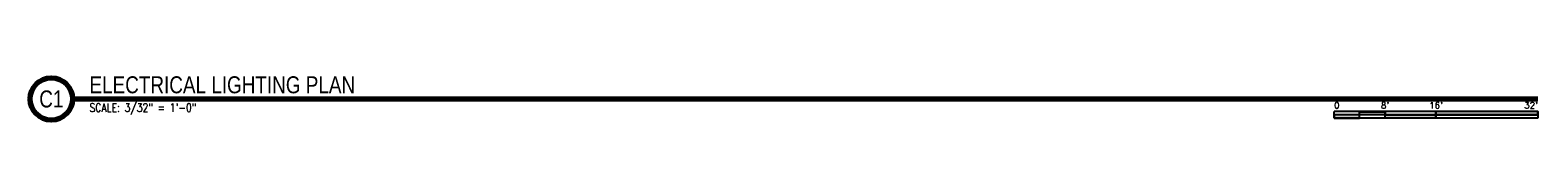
# Model space of a CAD drawing. Header units: inches. Extents: x -183 to 2659, y 476 to 2960.
# Tile 2 of 2: x -183 to 2659, y 2876 to 2960. Entities that reach past the tile are written whole.
import ezdxf
from ezdxf.enums import TextEntityAlignment as Align

# ---------------------------------------------------------------- set-up
doc = ezdxf.new("R2010")
doc.units = ezdxf.units.IN
doc.header["$MEASUREMENT"] = 0
doc.layers.add('E-ANNO-SYMB', color=2, linetype='Continuous')
doc.layers.add('S-ANNO-SYMB', color=2, linetype='Continuous')
doc.styles.add('Annotative', font='romans.shx', dxfattribs={"width": 0.8, "height": 0.125})
doc.styles.add('Arial', font='romans.shx', dxfattribs={"width": 0.8})
doc.styles.add('TITLES', font='swiss.ttf')

# ---------------------------------------------------------------- blocks, each defined once
blk = doc.blocks.new('*U5')
for points in [[(-2.625, -0.188), (-2.25, -0.188), (-2.25, -0.234), (-2.625, -0.234)], [(-1.5, -0.234), (0, -0.234), (0, -0.187), (-1.5, -0.187)], [(-3, -0.281), (-2.625, -0.281), (-2.625, -0.234), (-3, -0.234)], [(-2.25, -0.235), (-1.5, -0.235), (-1.5, -0.281), (-2.25, -0.281)]]:
    blk.add_hatch(color=256).paths.add_polyline_path(points)
for p, q in [((0, -0.187), (-3, -0.187)), ((-3, -0.281), (-3, -0.187)), ((-2.625, -0.281), (-2.625, -0.188)), ((-2.25, -0.281), (-2.25, -0.188)), ((-1.5, -0.281), (-1.5, -0.188)), ((0, -0.187), (0, -0.281)), ((0, -0.234), (-3, -0.234)), ((0, -0.281), (-3, -0.281))]:
    blk.add_line(p, q)
at = {"flags": 128}
for points in [[(-2.625, -0.188), (-2.25, -0.188), (-2.25, -0.234), (-2.625, -0.234), (-2.625, -0.188)], [(-1.5, -0.234), (0, -0.234), (0, -0.187), (-1.5, -0.187), (-1.5, -0.234)], [(-3, -0.281), (-2.625, -0.281), (-2.625, -0.234), (-3, -0.234), (-3, -0.281)], [(-2.25, -0.235), (-1.5, -0.235), (-1.5, -0.281), (-2.25, -0.281), (-2.25, -0.235)]]:
    blk.add_lwpolyline(points, close=True, dxfattribs=at)
at = {"style": 'Arial'}
blk.add_text('0', height=0.0937, dxfattribs=at).set_placement((-3, -0.094), align=Align.MIDDLE_LEFT)
for s, p in [("8'", (-2.25, -0.094)), ("16'", (-1.5, -0.094))]:
    blk.add_text(s, height=0.0937, dxfattribs=at).set_placement(p, align=Align.MIDDLE_CENTER)
blk.add_text("32'", height=0.0937, dxfattribs=at).set_placement((0, -0.094), align=Align.MIDDLE_RIGHT)
blk = doc.blocks.new('*U8')
at = {"linetype": 'Continuous', "lineweight": 70}
blk.add_line((1.125, 0.625), (22.706, 0.625), dxfattribs=at)
at = {"lineweight": 70}
blk.add_circle((0.812, 0.625), 0.312, dxfattribs=at)
at = {"style": 'Arial'}
blk.add_attdef('X#', text='', height=0.187, dxfattribs=at).set_placement((0.812, 0.625), align=Align.MIDDLE_CENTER)
blk.add_attdef('DRAWING_AREA_TITLE', text='', height=0.187, dxfattribs=at).set_placement((1.374, 0.634), align=Align.BOTTOM_LEFT)
blk.add_attdef('SCALE:', text='', height=0.0938, dxfattribs=at).set_placement((1.374, 0.561), align=Align.TOP_LEFT)

msp = doc.modelspace()

# ---------------------------------------------------------------- block references
at = {"layer": 'E-ANNO-SYMB', "lineweight": -3, "xscale": 128, "yscale": 128, "zscale": 128}
msp.add_blockref('*U5', (2659.4, 2916.3), dxfattribs=at)
at = {"layer": 'S-ANNO-SYMB', "lineweight": -3}
ref = msp.add_blockref('*U8', (-246.9, 2836.3), dxfattribs=dict(at, xscale=128, yscale=128, zscale=128))
ref.add_attrib('SCALE:', 'SCALE: 3/32" = 1\'-0"', dxfattribs={"layer": '0', "height": 16, "style": 'Annotative', "width": 0.796875}).set_placement((-71, 2908), align=Align.TOP_LEFT)
ref.add_attrib('DRAWING_AREA_TITLE', 'ELECTRICAL LIGHTING PLAN', dxfattribs={"layer": '0', "height": 32, "style": 'TITLES', "width": 0.796875}).set_placement((-71, 2917.4), align=Align.BOTTOM_LEFT)
ref.add_attrib('X#', 'C1', dxfattribs={"layer": '0', "height": 32, "style": 'TITLES', "width": 0.796875}).set_placement((-142.9, 2916.3), align=Align.MIDDLE_CENTER)

doc.saveas('drawing.dxf')
